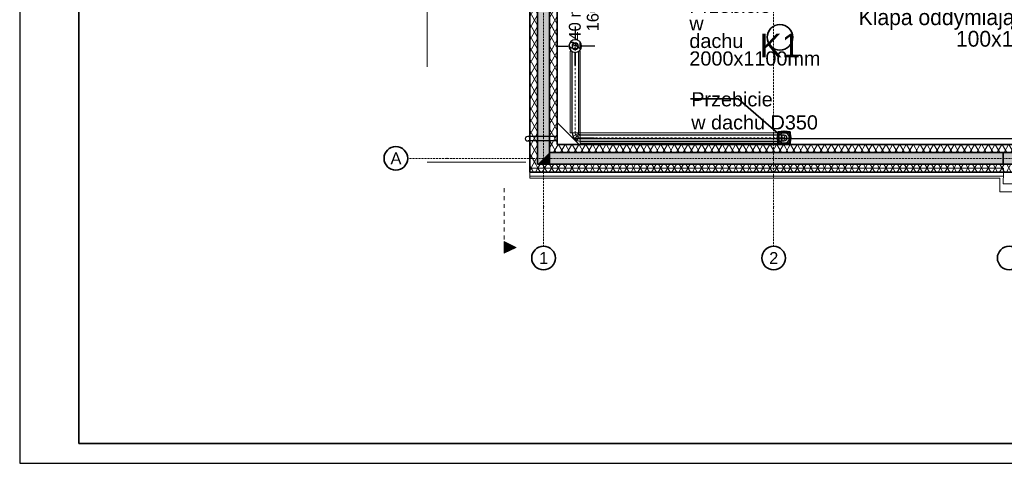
# Model space of a CAD drawing. Header units: millimetres. Extents: x -148444 to 51443, y -4810 to 453290.
# Tile 1 of 256: x -3557 to 21433, y -4810 to 6445. Entities that reach past the tile are written whole.
import ezdxf

# ---------------------------------------------------------------- set-up
doc = ezdxf.new("R2010")
doc.units = ezdxf.units.MM
for name, pattern in [('DASHDOT', [1, 0.5, -0.25, 0, -0.25]), ('DASHED', [0.75, 0.5, -0.25]), ('Dashed2cust', [50, 25, -25]), ('JIS_02_0.7', [2, 1, -1]), ('Wipeout_Contour', [1000, 0, -1000])]:
    doc.linetypes.add(name, pattern=pattern)
for name, color, linetype in [('#Przebicia', 8, 'Continuous'), ('- A - ocieplenie', 8, 'Continuous'), ('CP_LINENORM', 253, 'Continuous'), ('FLUID-WD1', 8, 'Continuous'), ('FLUID-WD1-150-ARRDU', 8, 'Continuous'), ('FLUID-WD1-150-ARRGR', 8, 'Continuous'), ('FLUID-WD1-INS', 8, 'Continuous'), ('FLUID-WD1-SYM', 8, 'Continuous'), ('Instalacje - Wod_Kan', 8, 'Continuous'), ('IS_Text_Pion_Wodociag', 8, 'Continuous'), ('Konstrukcja - Dach', 8, 'Continuous'), ('Konstrukcja - Siatka mod', 8, 'Continuous'), ('Konstrukcja - Ściany działowe', 8, 'Continuous'), ('Konstrukcja - Ściany zewnętrzne', 8, 'Continuous'), ('Opisy - Etykiety', 8, 'Continuous'), ('z JAN', 8, 'Continuous')]:
    doc.layers.add(name, color=color, linetype=linetype)
doc.layers.add('CP_FRREF', color=251, linetype='Continuous', lineweight=35)
doc.styles.add('STYL_AUTOMATYCZNY_1', font='arial.ttf')
doc.styles.add('STYL_AUTOMATYCZNY_5', font='txt')
pattern_1 = [(60, (-220940.28, 291884.62), (-129.90381, 75), []), (120, (-220940.28, 291884.62), (129.90381, 75), [])]
pattern_2 = [(60, (-220940.59, 291884.62), (-129.90381, 75), []), (120, (-220940.59, 291884.62), (129.90381, 75), [])]

msp = doc.modelspace()

# ---------------------------------------------------------------- hatches: boundary and pattern name
at = {"layer": '- A - ocieplenie', "linetype": 'Continuous', "lineweight": 13, "ltscale": 100}
h = msp.add_hatch(dxfattribs=at)
h.set_pattern_fill('Izolacja_miękka_0007_0007', color=8, style=0, pattern_type=2)
h.set_pattern_definition(pattern_1)
h.paths.add_polyline_path([(10088, 3277), (10088, 15349), (9888, 15349), (9888, 3277)])
at = {"layer": '- A - ocieplenie', "linetype": 'Continuous', "lineweight": 15}
h = msp.add_hatch(dxfattribs=at)
h.set_pattern_fill('Izolacja_miękka_0007', color=8, style=0, pattern_type=2)
h.set_pattern_definition(pattern_2)
h.paths.add_polyline_path([(10088, 3277), (10088, 15349), (9888, 15349), (9888, 3277)])
at = {"layer": '- A - ocieplenie', "linetype": 'Continuous', "lineweight": 13, "ltscale": 100}
h = msp.add_hatch(dxfattribs=at)
h.set_pattern_fill('Izolacja_miękka_0007_0007', color=8, style=0, pattern_type=2)
h.set_pattern_definition(pattern_1)
h.paths.add_polyline_path([(9888, 3277), (9888, 3077), (10088, 3277)])
h = msp.add_hatch(dxfattribs=at)
h.set_pattern_fill('Izolacja_miękka_0007_0007', color=8, style=0, pattern_type=2)
h.set_pattern_definition(pattern_1)
h.paths.add_polyline_path([(10088, 3277), (9888, 3077), (10088, 3077)])
at = {"layer": '- A - ocieplenie', "linetype": 'Continuous', "lineweight": 15}
h = msp.add_hatch(dxfattribs=at)
h.set_pattern_fill('Izolacja_miękka_0007', color=8, style=0, pattern_type=2)
h.set_pattern_definition(pattern_2)
h.paths.add_polyline_path([(9888, 3277), (9888, 3077), (10088, 3277)])
h = msp.add_hatch(dxfattribs=at)
h.set_pattern_fill('Izolacja_miękka_0007', color=8, style=0, pattern_type=2)
h.set_pattern_definition(pattern_2)
h.paths.add_polyline_path([(10088, 3277), (9888, 3077), (10088, 3077)])
at = {"layer": '- A - ocieplenie', "linetype": 'Continuous', "lineweight": 13, "ltscale": 100}
h = msp.add_hatch(dxfattribs=at)
h.set_pattern_fill('Izolacja_miękka_0007_0007', color=8, style=0, pattern_type=2)
h.set_pattern_definition(pattern_1)
h.paths.add_polyline_path([(10088, 3077), (36228, 3077), (36228, 3277), (10088, 3277)])
at = {"layer": '- A - ocieplenie', "linetype": 'Continuous', "lineweight": 15}
h = msp.add_hatch(dxfattribs=at)
h.set_pattern_fill('Izolacja_miękka_0007', color=8, style=0, pattern_type=2)
h.set_pattern_definition(pattern_2)
h.paths.add_polyline_path([(10088, 3077), (36228, 3077), (36228, 3277), (10088, 3277)])
at = {"layer": 'Konstrukcja - Ściany działowe', "linetype": 'Continuous', "lineweight": 13}
msp.add_hatch(color=8, dxfattribs=at).paths.add_polyline_path([(8740, 519), (9040, 669), (8740, 819)])

# ---------------------------------------------------------------- linework, layer by layer
at = {"layer": '#Przebicia', "color": 8, "linetype": 'Continuous', "lineweight": 25, "ltscale": 100}
msp.add_line((10088, 3833), (10644, 3277), dxfattribs=at)
at = {"layer": '- A - ocieplenie', "color": 8, "linetype": 'Continuous', "lineweight": 13, "ltscale": 100, "flags": 128}
for points in [[(9888, 15349), (9888, 3277)], [(10088, 3277), (10088, 15349)], [(9888, 3077), (9888, 3277)], [(36228, 3277), (10088, 3277)], [(9888, 3077), (36428, 3077)]]:
    msp.add_lwpolyline(points, dxfattribs=at)
at = {"layer": '- A - ocieplenie', "color": 8, "linetype": 'Continuous', "lineweight": 35, "ltscale": 100, "flags": 128}
for points in [[(9888, 15349), (9888, 3277)], [(10088, 3277), (10088, 15349)], [(9888, 3077), (9888, 3277)], [(36228, 3277), (10088, 3277)], [(9888, 3077), (36428, 3077)]]:
    msp.add_lwpolyline(points, dxfattribs=at)
at = {"color": 8, "linetype": 'Continuous', "lineweight": 35, "ltscale": 100}
for p, q in [((13469, 4441), (14680, 4441)), ((14680, 4441), (15703, 3550))]:
    msp.add_line(p, q, dxfattribs=at)
at = {"color": 8, "linetype": 'Continuous', "lineweight": 25, "ltscale": 100}
for p, q in [((9336, 3487), (10088, 3487)), ((9336, 3377), (10088, 3377)), ((10494, 3427), (35871, 3427))]:
    msp.add_line(p, q, dxfattribs=at)
at = {"color": 8, "linetype": 'Continuous', "lineweight": 35, "ltscale": 100, "flags": 128}
for points in [[(15687, 3599), (15997, 3599), (15997, 3289), (15687, 3289)], [(15687, 3599), (15997, 3599), (15997, 3289), (15687, 3289)], [(15712, 3574), (15972, 3574), (15972, 3314), (15712, 3314)], [(15712, 3574), (15972, 3574), (15972, 3314), (15712, 3314)]]:
    msp.add_lwpolyline(points, close=True, dxfattribs=at)
at = {"color": 8, "linetype": 'Continuous', "lineweight": 35, "ltscale": 100}
msp.add_circle((15842, 3444), 175, dxfattribs=at)
at = {"layer": 'CP_FRREF'}
for p, q in [((-2057, 24390), (-2057, -4310)), ((-2057, -4310), (50943, -4310))]:
    msp.add_line(p, q, dxfattribs=at)
at = {"layer": 'CP_LINENORM', "linetype": 'Continuous'}
for p, q in [((-3557, 24890), (-3557, -4810)), ((-3557, -4810), (51443, -4810))]:
    msp.add_line(p, q, dxfattribs=at)
at = {"layer": 'FLUID-WD1', "color": 8, "linetype": 'Continuous', "lineweight": 25, "ltscale": 100}
for p, q in [((10462, 3572), (10462, 5636)), ((10622, 5636), (10622, 3572)), ((10462, 3572), (10478, 3492)), ((10626, 3554), (10622, 3572)), ((10636, 3538), (10626, 3554)), ((10652, 3528), (10636, 3538)), ((10670, 3524), (10652, 3528)), ((10670, 3524), (15714, 3524)), ((15714, 3524), (15763, 3524)), ((15763, 3524), (15805, 3524)), ((15805, 3524), (15832, 3524)), ((15832, 3524), (15842, 3524)), ((10478, 3492), (10523, 3425)), ((10523, 3425), (10591, 3380)), ((10591, 3380), (10670, 3364)), ((10670, 3364), (15714, 3364)), ((15763, 3364), (15714, 3364)), ((15805, 3364), (15763, 3364)), ((15832, 3364), (15805, 3364)), ((15842, 3364), (15832, 3364))]:
    msp.add_line(p, q, dxfattribs=at)
at = {"layer": 'FLUID-WD1', "color": 8, "linetype": 'Continuous', "lineweight": 18, "ltscale": 100}
for p, q in [((10552, 3523), (10478, 3492)), ((10542, 3572), (10622, 3572)), ((10626, 3554), (10552, 3523)), ((10636, 3538), (10580, 3481)), ((10652, 3528), (10621, 3454)), ((10670, 3524), (10670, 3444)), ((15714, 3524), (15714, 3524)), ((10580, 3481), (10523, 3425)), ((10621, 3454), (10591, 3380)), ((10670, 3444), (10670, 3364)), ((15714, 3364), (15714, 3364)), ((15714, 3364), (15714, 3364))]:
    msp.add_line(p, q, dxfattribs=at)
at = {"layer": 'FLUID-WD1', "color": 8, "linetype": 'Continuous', "lineweight": 25, "ltscale": 100}
for radius, start, end in [(160, 0, 180), (160, 0, 180), (160, 180, 360), (160, 180, 0), (80, 0, 180), (80, 180, 360)]:
    msp.add_arc((10542, 5775), radius, start, end, dxfattribs=at)
at = {"layer": 'FLUID-WD1', "color": 8, "linetype": 'Continuous', "lineweight": 18, "ltscale": 100}
for centre, start, end in [((10542, 5775), 0, 180), ((10542, 5775), 0, 180), ((10542, 5775), 180, 0), ((10542, 5775), 180, 0), ((15842, 3444), 93.6295, 180), ((15842, 3444), 0, 93.6295), ((15842, 3444), 0, 93.6295), ((15842, 3444), 0, 90), ((15842, 3444), 180, 266.3705), ((15842, 3444), 266.3705, 0), ((15842, 3444), 266.3705, 0), ((15842, 3444), 270, 0)]:
    msp.add_arc(centre, 80, start, end, dxfattribs=at)
for centre, major_axis, ratio, start_param, end_param in [((10542, 5765), (-80, 0), 0.92388, 3.204932, 6.219846), ((10542, 5765), (80, 0), 0.92388, 0.063339, 3.078253), ((10542, 5737), (-80, 0), 0.707107, 4.712389, 6.005098), ((10542, 5737), (80, 0), 0.707107, 1.570796, 2.863506), ((10542, 5737), (80, 0), 0.707107, 0.278087, 1.570796), ((10542, 5737), (80, 0), 0.707107, 0.278087, 1.570796), ((10542, 5696), (-80, 0), 0.382683, 4.712389, 5.487504), ((10542, 5696), (-80, 0), 0.382683, 4.712389, 5.487504), ((10542, 5696), (80, 0), 0.382683, 0.795681, 1.570796), ((10542, 5696), (80, 0), 0.382683, 0.795681, 1.570796), ((15763, 3444), (0, 80), 0.382683, 3.141593, 6.283185), ((15763, 3444), (0, -80), 0.382683, 0, 3.141593), ((15805, 3444), (0, 80), 0.707107, 4.712389, 6.283185), ((15805, 3444), (0, -80), 0.707107, 1.570796, 3.141593), ((15832, 3444), (0, 80), 0.92388, 4.712389, 6.283185), ((15832, 3444), (0, 80), 0.92388, 4.712389, 6.283185), ((15805, 3444), (0, -80), 0.707107, 0, 1.570796), ((15805, 3444), (0, -80), 0.707107, 0, 1.570796), ((15832, 3444), (0, -80), 0.92388, 0, 1.570796), ((15832, 3444), (0, -80), 0.92388, 0, 1.570796)]:
    msp.add_ellipse(centre, major_axis=major_axis, ratio=ratio, start_param=start_param, end_param=end_param, dxfattribs=at)
at = {"layer": 'FLUID-WD1-150-ARRDU', "color": 8, "linetype": 'Continuous', "lineweight": 25, "ltscale": 100, "flags": 128}
for points in [[(10542, 5597), (10542, 5282)], [(10720, 3444), (11035, 3444)]]:
    msp.add_lwpolyline(points, dxfattribs=at)
at = {"layer": 'FLUID-WD1-150-ARRGR', "color": 8, "linetype": 'Continuous', "lineweight": 25, "ltscale": 100, "flags": 128}
for points in [[(10542, 6270), (10542, 5955)], [(10047, 5775), (10362, 5775)], [(11037, 5775), (10722, 5775)], [(10542, 5280), (10542, 5595)]]:
    msp.add_lwpolyline(points, dxfattribs=at)
at = {"layer": 'FLUID-WD1-INS', "color": 8, "linetype": 'Continuous', "lineweight": 13, "ltscale": 100}
for p, q in [((10446, 5647), (10412, 5647)), ((10412, 3572), (10412, 5647)), ((10672, 5647), (10638, 5647)), ((10672, 5647), (10672, 3574)), ((10412, 3572), (10670, 3572)), ((10670, 3574), (10670, 3524)), ((10670, 3574), (15714, 3574)), ((15714, 3524), (15714, 3574)), ((15714, 3444), (15714, 3524)), ((10670, 3444), (10670, 3314)), ((10670, 3314), (15714, 3314)), ((15714, 3364), (15714, 3444)), ((15714, 3314), (15714, 3364))]:
    msp.add_line(p, q, dxfattribs=at)
for start, end in [(0, 142.0201), (217.9799, 0)]:
    msp.add_arc((15842, 3444), 130, start, end, dxfattribs=at)
at = {"layer": 'FLUID-WD1-SYM', "color": 8, "linetype": 'DASHDOT', "lineweight": 15, "ltscale": 100}
for p, q in [((10542, 5765), (10542, 5775)), ((10542, 5737), (10542, 5765)), ((10542, 5696), (10542, 5737)), ((10542, 5647), (10542, 5696)), ((10542, 5615), (10542, 3572)), ((10542, 3572), (10552, 3523)), ((10552, 3523), (10580, 3481)), ((10580, 3481), (10621, 3454)), ((10621, 3454), (10670, 3444)), ((15714, 3444), (10670, 3444)), ((15763, 3444), (15714, 3444)), ((15805, 3444), (15763, 3444)), ((15832, 3444), (15805, 3444)), ((15842, 3444), (15832, 3444))]:
    msp.add_line(p, q, dxfattribs=at)
at = {"layer": 'Instalacje - Wod_Kan', "color": 8, "linetype": 'Continuous', "lineweight": 13, "ltscale": 100, "flags": 128}
for points in [[(9337, 3491, 0.414214), (9272, 3426, 0.414214), (9337, 3361, 0.414214), (9402, 3426, 0.414214)], [(9337, 3486, -1), (9337, 3366, -1)]]:
    msp.add_lwpolyline(points, format="xyb", close=True, dxfattribs=at)
at = {"layer": 'IS_Text_Pion_Wodociag', "color": 8, "linetype": 'Continuous', "lineweight": 35, "ltscale": 100}
msp.add_circle((15738, 5998), 324, dxfattribs=at)
msp.add_circle((15738, 5998), 324, dxfattribs=at)
msp.add_circle((15738, 5998), 324, dxfattribs=at)
at = {"layer": 'Konstrukcja - Dach', "color": 8, "linetype": 'Continuous', "lineweight": 13, "ltscale": 100, "flags": 128}
for points in [[(9888, 3077), (9888, 10318)], [(9888, 3077), (9888, 10318)], [(9888, 3077), (9888, 10307)], [(9888, 3077), (9888, 10307)], [(36428, 3077), (9888, 3077)], [(36428, 3077), (9888, 3077)], [(36428, 3077), (9888, 3077)], [(36428, 3077), (9888, 3077)]]:
    msp.add_lwpolyline(points, dxfattribs=at)
at = {"layer": 'Konstrukcja - Siatka mod', "color": 8, "linetype": 'DASHED', "lineweight": 13, "ltscale": 100}
for p, q in [((7290, 2927), (6290, 2927)), ((7290, 2927), (36735, 2927)), ((9738, 1698), (9738, 698)), ((15578, 1698), (15578, 698))]:
    msp.add_line(p, q, dxfattribs=at)
at = {"layer": 'Konstrukcja - Siatka mod', "color": 8, "linetype": 'Continuous', "lineweight": 35, "ltscale": 100}
for centre in [(5990, 2927), (9738, 398), (15578, 398), (21558, 398)]:
    msp.add_circle(centre, 300, dxfattribs=at)
at = {"layer": 'Konstrukcja - Siatka mod', "color": 8, "linetype": 'DASHED', "lineweight": 13, "ltscale": 100}
for p in [(7290, 2927), (7290, 2927), (9738, 1698), (9738, 1698), (15578, 1698), (15578, 1698)]:
    msp.add_point(p, dxfattribs=at)
at = {"layer": 'Konstrukcja - Ściany działowe', "color": 8, "linetype": 'JIS_02_0.7', "lineweight": 13, "ltscale": 100}
msp.add_line((8740, 2169), (8740, 819), dxfattribs=at)
at = {"layer": 'Konstrukcja - Ściany działowe', "color": 8, "linetype": 'Continuous', "lineweight": 13, "ltscale": 100, "flags": 128}
msp.add_lwpolyline([(8740, 519), (8740, 819), (9040, 669)], close=True, dxfattribs=at)
at = {"layer": 'Konstrukcja - Ściany zewnętrzne', "color": 8, "linetype": 'Continuous', "lineweight": 13, "ltscale": 100, "flags": 128}
for points in [[(9888, 3077), (9888, 15857)], [(15728, 3077), (9888, 3077)], [(21408, 3077), (15728, 3077)], [(24408, 3077), (21408, 3077)]]:
    msp.add_lwpolyline(points, dxfattribs=at)
at = {"layer": 'Konstrukcja - Ściany zewnętrzne', "color": 8, "linetype": 'Continuous', "lineweight": 35, "ltscale": 100, "flags": 128}
for points in [[(9888, 3077), (9888, 15857)], [(15728, 3077), (9888, 3077)], [(21408, 3077), (15728, 3077)], [(24408, 3077), (21408, 3077)]]:
    msp.add_lwpolyline(points, dxfattribs=at)

# ---------------------------------------------------------------- texts
at = {"layer": '#Przebicia', "color": 8, "linetype": 'Continuous', "lineweight": 35, "insert": (13439, 6979), "char_height": 360, "width": 1699.91, "attachment_point": 1, "line_spacing_factor": 0.742899, "style": 'STYL_AUTOMATYCZNY_1'}
msp.add_mtext('\\A1;{\\pql;\\fArial|b0|i0|c238|p0;\\W1.000000;Przebicie \\P\\pql;\\fArial|b0|i0|c238|p0;\\W1.000000;w dachu \\fArial|b0|i0|c238|p0;\\W1.000000;2000x1100mm\\P\\pql;\\fArial|b0|i0|c238|p0;\\W1.000000; }', dxfattribs=at)
at = {"layer": '#Przebicia', "color": 8, "linetype": 'Continuous', "lineweight": 35, "insert": (13487, 4606), "char_height": 360, "attachment_point": 1, "line_spacing_factor": 0.976612, "style": 'STYL_AUTOMATYCZNY_1'}
msp.add_mtext('\\A1;{\\pql;\\fArial|b0|i0|c238|p0;\\W1.000000;Przebicie \\P\\pql;\\fArial|b0|i0|c238|p0;\\W1.000000;w dachu D350\\P\\pql;\\fArial|b0|i0|c238|p0;\\W1.000000; }', dxfattribs=at)
at = {"layer": 'FLUID-WD1-150-ARRGR', "color": 8, "linetype": 'Continuous', "lineweight": 35, "insert": (10761, 6498), "char_height": 300, "attachment_point": 5, "rotation": 90, "line_spacing_factor": 0.907426, "style": 'STYL_AUTOMATYCZNY_1'}
msp.add_mtext('\\A1;{\\pqc;\\fArial|b0|i0|c238|p0;\\W1.000000;240 m\\fArial|b0|i0|c238|p0;\\H0.500000x;\\W1.000000;3\\fArial|b0|i0|c238|p0;\\H2.000000x;\\W1.000000;/h\\P\\pqc;\\fArial|b0|i0|c238|p0;\\W1.000000;160}', dxfattribs=at)
at = {"layer": 'IS_Text_Pion_Wodociag', "color": 8, "linetype": 'Continuous', "lineweight": 35, "insert": (15738, 5491), "char_height": 600, "attachment_point": 8, "style": 'STYL_AUTOMATYCZNY_1'}
msp.add_mtext('\\A1;{\\pqc;\\fArial|b0|i0|c238|p0;\\W1.000000;K1}', dxfattribs=at)
msp.add_mtext('\\A1;{\\pqc;\\fArial|b0|i0|c238|p0;\\W1.000000;K1}', dxfattribs=at)
msp.add_mtext('\\A1;{\\pqc;\\fArial|b0|i0|c238|p0;\\W1.000000;K1}', dxfattribs=at)
msp.add_mtext('\\A1;{\\pqc;\\fArial|b0|i0|c238|p0;\\W1.000000;K1}', dxfattribs=at)
at = {"layer": 'Konstrukcja - Siatka mod', "color": 8, "linetype": 'Continuous', "lineweight": 13, "char_height": 300, "attachment_point": 1, "style": 'STYL_AUTOMATYCZNY_1'}
for s, insert in [('\\A1;{\\pql;\\pt0;\\fArial|b0|i0|c238|p0;\\W1.000000;A}', (5853, 3077)), ('\\A1;{\\pql;\\pt0;\\fArial|b0|i0|c238|p0;\\W1.000000;1}', (9624, 548)), ('\\A1;{\\pql;\\pt0;\\fArial|b0|i0|c238|p0;\\W1.000000;2}', (15464, 548))]:
    msp.add_mtext(s, dxfattribs=dict(at, insert=insert))
at = {"layer": 'Opisy - Etykiety', "color": 8, "linetype": 'Continuous', "lineweight": 13, "insert": (22257, 6232), "char_height": 400.01, "attachment_point": 6, "line_spacing_factor": 0.81961, "style": 'STYL_AUTOMATYCZNY_5'}
msp.add_mtext('\\A1;{\\pqr;\\fGeneva|b0|i0|c0|p0;\\W1.000000;Klapa oddymiająca\\P\\pqr;\\fGeneva|b0|i0|c0|p0;\\W1.000000;100x110}', dxfattribs=at)

# ---------------------------------------------------------------- wipeouts: each hides what was drawn before it
at = {"color": 8, "linetype": 'Wipeout_Contour', "lineweight": 0, "ltscale": 181767.209433}
msp.add_wipeout([(21408, 2277), (21409, 2577), (21319, 2577), (21318, 2277)], dxfattribs=at).dxf.layer = '- A - ocieplenie'

# ---------------------------------------------------------------- next in the draw order: linework, layer by layer
at = {"layer": '- A - ocieplenie', "color": 8, "linetype": 'Wipeout_Contour', "lineweight": 13, "ltscale": 100}
for p, q in [((21319, 2577), (21318, 2277)), ((21409, 2577), (21319, 2577)), ((21408, 2277), (21409, 2577)), ((21318, 2277), (21408, 2277))]:
    msp.add_line(p, q, dxfattribs=at)
at = {"layer": '- A - ocieplenie', "color": 8, "linetype": 'Continuous', "lineweight": 13, "ltscale": 100, "flags": 128}
for points in [[(21409, 2577), (21319, 2577)], [(21408, 2277), (21409, 2577)], [(21319, 2427), (21318, 2277)]]:
    msp.add_lwpolyline(points, dxfattribs=at)

# ---------------------------------------------------------------- next in the draw order: wipeouts: each hides what was drawn before it
at = {"color": 8, "linetype": 'Wipeout_Contour', "lineweight": 0, "ltscale": 136887.745882}
msp.add_wipeout([(21320, 2627), (21410, 2777), (21320, 2777)], dxfattribs=at).dxf.layer = '- A - ocieplenie'
at = {"color": 8, "linetype": 'Wipeout_Contour', "lineweight": 0, "ltscale": 135863.532694}
msp.add_wipeout([(21318, 2077), (21408, 2277), (21318, 2277)], dxfattribs=at).dxf.layer = '- A - ocieplenie'

# ---------------------------------------------------------------- next in the draw order: linework, layer by layer
at = {"layer": '- A - ocieplenie', "color": 8, "linetype": 'Wipeout_Contour', "lineweight": 13, "ltscale": 100}
for p, q in [((21320, 2627), (21410, 2777)), ((21410, 2777), (21320, 2777)), ((21320, 2777), (21320, 2627)), ((21318, 2077), (21408, 2277)), ((21408, 2277), (21318, 2277)), ((21318, 2277), (21318, 2077))]:
    msp.add_line(p, q, dxfattribs=at)

# ---------------------------------------------------------------- next in the draw order: wipeouts: each hides what was drawn before it
at = {"color": 8, "linetype": 'Wipeout_Contour', "lineweight": 0, "ltscale": 166370.198277}
msp.add_wipeout([(21320, 2777), (9588, 2777), (9588, 2627), (21320, 2627)], dxfattribs=at).dxf.layer = '- A - ocieplenie'
at = {"color": 8, "linetype": 'Wipeout_Contour', "lineweight": 0, "ltscale": 185867.410448}
msp.add_wipeout([(21408, 2077), (24408, 2077), (24408, 2277), (21408, 2277)], dxfattribs=at).dxf.layer = '- A - ocieplenie'

# ---------------------------------------------------------------- next in the draw order: hatches: boundary and pattern name
at = {"layer": '- A - ocieplenie', "linetype": 'Continuous', "lineweight": 13, "ltscale": 100}
h = msp.add_hatch(dxfattribs=at)
h.set_pattern_fill('Izolacja_miękka_0007_0007', color=8, style=0, pattern_type=2)
h.set_pattern_definition(pattern_1)
h.paths.add_polyline_path([(9388, 15857), (9388, 2777), (9588, 2777), (9588, 15857)])

# ---------------------------------------------------------------- next in the draw order: linework, layer by layer
at = {"layer": '- A - ocieplenie', "color": 8, "linetype": 'Wipeout_Contour', "lineweight": 13, "ltscale": 100}
for p, q in [((21320, 2777), (9588, 2777)), ((9588, 2777), (9588, 2627)), ((21320, 2627), (21320, 2777)), ((9588, 2627), (21320, 2627)), ((24408, 2277), (21408, 2277)), ((21408, 2277), (21408, 2077)), ((21408, 2077), (24408, 2077))]:
    msp.add_line(p, q, dxfattribs=at)
at = {"layer": '- A - ocieplenie', "color": 8, "linetype": 'Continuous', "lineweight": 13, "ltscale": 100, "flags": 128}
for points in [[(9588, 2777), (9588, 15857)], [(21410, 2777), (9588, 2777)], [(38135, 2777), (9588, 2777)], [(9588, 2627), (21320, 2627)]]:
    msp.add_lwpolyline(points, dxfattribs=at)
at = {"layer": 'Konstrukcja - Ściany zewnętrzne', "color": 8, "linetype": 'Continuous', "lineweight": 13, "ltscale": 100}
msp.add_line((9888, 3077), (9888, 2777), dxfattribs=at)
msp.add_line((9888, 3077), (9888, 2777), dxfattribs=at)
at = {"layer": 'Konstrukcja - Ściany zewnętrzne', "color": 8, "linetype": 'Continuous', "lineweight": 13, "ltscale": 100, "flags": 128}
for points in [[(9588, 15857), (9588, 2777)], [(21408, 2777), (21408, 3077)], [(21408, 3077), (21408, 2777)], [(9588, 2777), (9888, 2777)], [(9888, 2777), (15728, 2777)], [(15728, 2777), (21408, 2777)], [(21408, 2777), (24408, 2777)]]:
    msp.add_lwpolyline(points, dxfattribs=at)
at = {"layer": 'z JAN', "color": 8, "linetype": 'Dashed2cust', "lineweight": 13, "ltscale": 100, "flags": 128}
msp.add_lwpolyline([(6788, 2827), (9588, 2827), (9588, 17357), (9288, 17357), (9288, 17227), (7398, 17227), (7398, 17357), (6928, 17357), (6928, 15857), (6788, 15857)], close=True, dxfattribs=at)

# ---------------------------------------------------------------- next in the draw order: wipeouts: each hides what was drawn before it
at = {"color": 8, "linetype": 'Wipeout_Contour', "lineweight": 0, "ltscale": 165618.669477}
msp.add_wipeout([(9388, 2427), (21319, 2427), (21320, 2627), (9388, 2627)], dxfattribs=at).dxf.layer = '- A - ocieplenie'
at = {"color": 8, "linetype": 'Wipeout_Contour', "lineweight": 0, "ltscale": 135798.838345}
msp.add_wipeout([(21408, 2277), (21318, 2077), (21408, 2077)], dxfattribs=at).dxf.layer = '- A - ocieplenie'

# ---------------------------------------------------------------- next in the draw order: hatches: boundary and pattern name
at = {"layer": '- A - ocieplenie', "linetype": 'Continuous', "lineweight": 13, "ltscale": 100}
h = msp.add_hatch(dxfattribs=at)
h.set_pattern_fill('Izolacja_miękka_0007_0007', color=8, style=0, pattern_type=2)
h.set_pattern_definition(pattern_1)
h.paths.add_polyline_path([(9588, 2777), (9388, 2577), (9588, 2577)])
h = msp.add_hatch(dxfattribs=at)
h.set_pattern_fill('Izolacja_miękka_0007_0007', color=8, style=0, pattern_type=2)
h.set_pattern_definition(pattern_1)
h.paths.add_polyline_path([(9588, 2777), (9388, 2777), (9388, 2577)])
h = msp.add_hatch(dxfattribs=at)
h.set_pattern_fill('Izolacja_miękka_0007_0007', color=8, style=0, pattern_type=2)
h.set_pattern_definition(pattern_1)
h.paths.add_polyline_path([(9588, 2577), (38135, 2577), (38135, 2777), (9588, 2777)])

# ---------------------------------------------------------------- next in the draw order: linework, layer by layer
at = {"layer": '- A - ocieplenie', "color": 8, "linetype": 'Wipeout_Contour', "lineweight": 13, "ltscale": 100}
for p, q in [((21320, 2627), (9388, 2627)), ((9388, 2627), (9388, 2427)), ((21319, 2427), (21320, 2627)), ((9388, 2427), (21319, 2427)), ((21408, 2277), (21318, 2077)), ((21408, 2077), (21408, 2277)), ((21318, 2077), (21408, 2077))]:
    msp.add_line(p, q, dxfattribs=at)
at = {"layer": '- A - ocieplenie', "color": 8, "linetype": 'Continuous', "lineweight": 13, "ltscale": 100, "flags": 128}
for points in [[(9388, 15857), (9388, 2577)], [(21320, 2627), (9388, 2627)], [(9388, 2627), (9388, 2427)], [(9388, 2577), (9588, 2577)], [(9588, 2577), (38135, 2577)], [(9388, 2427), (21319, 2427)], [(21318, 2077), (21318, 2277)], [(24408, 2277), (21408, 2277)], [(21318, 2077), (24408, 2077)]]:
    msp.add_lwpolyline(points, dxfattribs=at)

# ---------------------------------------------------------------- next in the draw order: wipeouts: each hides what was drawn before it
at = {"color": 8, "linetype": 'Wipeout_Contour', "lineweight": 0, "ltscale": 165899.995439}
msp.add_wipeout([(9388, 2477), (21409, 2477), (21409, 2677), (9388, 2677)], dxfattribs=at).dxf.layer = '- A - ocieplenie'

# ---------------------------------------------------------------- next in the draw order: hatches: boundary and pattern name
at = {"layer": '- A - ocieplenie', "linetype": 'Continuous', "lineweight": 15}
h = msp.add_hatch(dxfattribs=at)
h.set_pattern_fill('Izolacja_miękka_0007', color=8, style=0, pattern_type=2)
h.set_pattern_definition(pattern_2)
h.paths.add_polyline_path([(9388, 15857), (9388, 2777), (9588, 2777), (9588, 15857)])
h = msp.add_hatch(dxfattribs=at)
h.set_pattern_fill('Izolacja_miękka_0007', color=8, style=0, pattern_type=2)
h.set_pattern_definition(pattern_2)
h.paths.add_polyline_path([(9588, 2777), (9388, 2577), (9588, 2577)])
h = msp.add_hatch(dxfattribs=at)
h.set_pattern_fill('Izolacja_miękka_0007', color=8, style=0, pattern_type=2)
h.set_pattern_definition(pattern_2)
h.paths.add_polyline_path([(9588, 2777), (9388, 2777), (9388, 2577)])
h = msp.add_hatch(dxfattribs=at)
h.set_pattern_fill('Izolacja_miękka_0007', color=8, style=0, pattern_type=2)
h.set_pattern_definition(pattern_2)
h.paths.add_polyline_path([(9588, 2577), (38135, 2577), (38135, 2777), (9588, 2777)])
at = {"layer": 'Konstrukcja - Ściany zewnętrzne', "linetype": 'Continuous', "lineweight": 13}
for points in [[(9588, 15857), (9588, 2777), (9888, 3077), (9888, 15857)], [(9888, 3077), (9588, 2777), (9888, 2777)], [(9888, 2777), (15728, 2777), (15728, 3077), (9888, 3077)], [(15728, 2777), (21408, 2777), (21408, 3077), (15728, 3077)], [(21408, 2777), (24408, 2777), (24408, 3077), (21408, 3077)]]:
    msp.add_hatch(color=8, dxfattribs=at).paths.add_polyline_path(points)

# ---------------------------------------------------------------- next in the draw order: linework, layer by layer
at = {"layer": '- A - ocieplenie', "color": 8, "linetype": 'Continuous', "lineweight": 35, "ltscale": 100, "flags": 128}
for points in [[(9388, 15857), (9388, 2577)], [(9588, 2777), (9588, 15857)], [(38135, 2777), (9588, 2777)], [(9388, 2577), (9588, 2577)], [(9588, 2577), (38135, 2577)]]:
    msp.add_lwpolyline(points, dxfattribs=at)
at = {"layer": '- A - ocieplenie', "color": 8, "linetype": 'Continuous', "lineweight": 20, "ltscale": 100, "flags": 128}
for points in [[(21409, 2677), (9388, 2677)], [(9388, 2677), (9388, 2477)], [(21409, 2477), (21409, 2677)], [(9388, 2477), (21409, 2477)]]:
    msp.add_lwpolyline(points, dxfattribs=at)
at = {"layer": 'Konstrukcja - Siatka mod', "color": 8, "linetype": 'DASHED', "lineweight": 13, "ltscale": 100}
for p, q in [((9738, 1698), (9738, 18663)), ((15578, 18663), (15578, 1698))]:
    msp.add_line(p, q, dxfattribs=at)
at = {"layer": 'Konstrukcja - Ściany zewnętrzne', "color": 8, "linetype": 'Continuous', "lineweight": 35, "ltscale": 100}
msp.add_line((9888, 3077), (9888, 2777), dxfattribs=at)
msp.add_line((9888, 3077), (9888, 2777), dxfattribs=at)
at = {"layer": 'Konstrukcja - Ściany zewnętrzne', "color": 8, "linetype": 'Continuous', "lineweight": 35, "ltscale": 100, "flags": 128}
for points in [[(9588, 15857), (9588, 2777)], [(21408, 2777), (21408, 3077)], [(21408, 3077), (21408, 2777)], [(9588, 2777), (9888, 2777)], [(9888, 2777), (15728, 2777)], [(15728, 2777), (21408, 2777)], [(21408, 2777), (24408, 2777)]]:
    msp.add_lwpolyline(points, dxfattribs=at)

doc.saveas('drawing.dxf')
